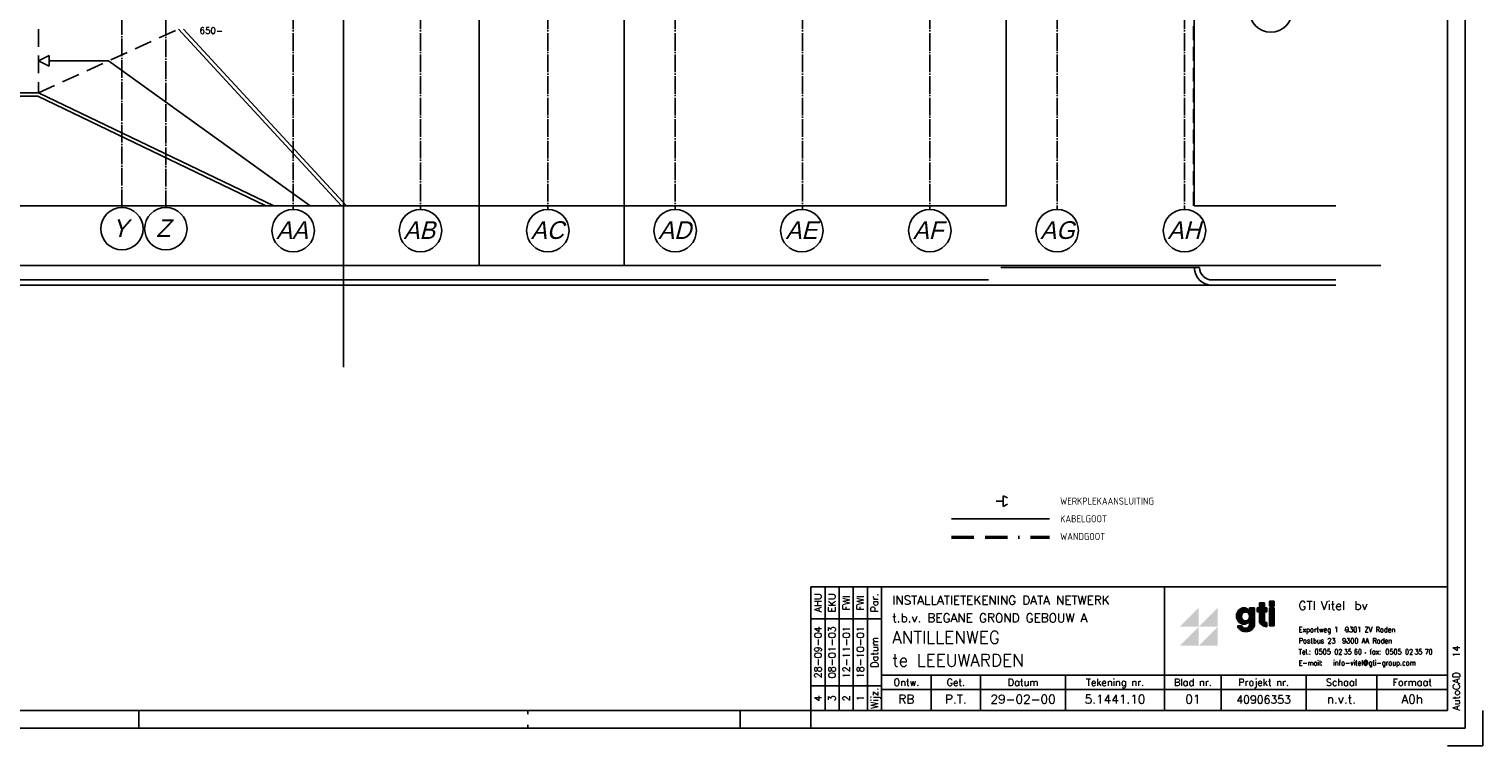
# Model space of a CAD drawing. Extents: x 0 to 1189, y 0 to 841.
# Tile 21 of 27: x 778 to 1189, y 0 to 203. Entities that reach past the tile are written whole.
import ezdxf
from ezdxf.enums import TextEntityAlignment as Align

# ---------------------------------------------------------------- set-up
doc = ezdxf.new("R2010")
doc.units = 0
doc.header["$MEASUREMENT"] = 0
doc.header["$PDSIZE"] = 2
for name, pattern in [('B0304', [6, 5, -0.5, 0, -0.5]), ('B0702', [1.171875, 0.78125, -0.390625]), ('B0704', [7.5, 5, -2.5]), ('E0002', [22.225, 6.35, -3.175, 6.35, -3.175, 0, -3.175])]:
    doc.linetypes.add(name, pattern=pattern)
doc.layers.get('0').update_dxf_attribs({"linetype": 'CONTINUOUS'})
doc.layers.get('DEFPOINTS').update_dxf_attribs({"linetype": 'CONTINUOUS'})
for name, color, linetype in [('GOTEN', 3, 'CONTINUOUS'), ('GREEN', 3, 'CONTINUOUS'), ('TEXT20', 4, 'CONTINUOUS'), ('VITELDATA', 1, 'CONTINUOUS')]:
    doc.layers.add(name, color=color, linetype=linetype)
doc.styles.add('LOGO', font='SIMPLEX')
doc.styles.add('ROMANSCURSIEF', font='romans.shx', dxfattribs={"oblique": 15, "height": 300})
doc.styles.get("Standard").update_dxf_attribs({"font": 'ISO'})
doc.styles.add('STYLE1', font='b-gbp', dxfattribs={"oblique": 15})

# ---------------------------------------------------------------- blocks, each defined once
blk = doc.blocks.new('FOR002')
for p, q in [((0, 35), (-180, 35)), ((-180, 35), (-180, 0)), ((-164, 35), (-164, 0)), ((-160, 35), (-160, 0)), ((-80, 35), (-80, 0)), ((-160, 26), (-180, 26)), ((-160, 10), (0, 10)), ((-146, 10), (-146, 0)), ((-132, 10), (-132, 0)), ((-108, 10), (-108, 0)), ((-64, 10), (-64, 0)), ((-40, 10), (-40, 0)), ((-20, 10), (-20, 0)), ((-180, 7), (-160, 7)), ((-160, 6), (0, 6))]:
    blk.add_line(p, q)
at = {"color": 4}
for p, q in [((-176, 35), (-176, 0)), ((-172, 35), (-172, 0)), ((-168, 35), (-168, 0))]:
    blk.add_line(p, q, dxfattribs=at)
at = {"color": 4, "style": 'LOGO'}
for s, p in [('Par.', (-161, 30.5)), ('Datum', (-161, 16.5)), ('Wijz.', (-161, 3.5))]:
    blk.add_text(s, height=2, rotation=90, dxfattribs=at).set_placement(p, align=Align.CENTER)
for s, p in [('Ontw.', (-153, 7)), ('Get.', (-139, 7)), ('Datum', (-120, 7)), ('Tekening nr.', (-94, 7)), ('Blad nr.', (-72, 7)), ('Projekt nr.', (-52, 7)), ('Schaal', (-30, 7)), ('Formaat', (-10, 7))]:
    blk.add_text(s, height=2, dxfattribs=at).set_placement(p, align=Align.CENTER)
blk.add_text('AutoCAD', height=2, rotation=90, dxfattribs=at).set_placement((3.5, 0))
for tag, p in [('PAR4', (-177, 30.5)), ('PAR3', (-173, 30.5)), ('PAR2', (-169, 30.5)), ('PAR1', (-165, 30.5)), ('DAT4', (-177, 16.5)), ('DAT3', (-173, 16.5)), ('DAT2', (-169, 16.5)), ('DAT1', (-165, 16.5)), ('WIJZ4', (-177, 3.5)), ('WIJZ3', (-173, 3.5)), ('WIJZ2', (-169, 3.5)), ('WIJZ1', (-165, 3.5))]:
    blk.add_attdef(tag, text='', height=2, rotation=90, dxfattribs=at).set_placement(p, align=Align.CENTER)
for tag, p in [('TITEL1', (-157, 30)), ('TITEL2', (-157, 25))]:
    blk.add_attdef(tag, p, '', height=2.5, dxfattribs=at)
at = {"style": 'LOGO'}
for tag, p in [('PROJEKT', (-157, 19)), ('PLAATS', (-157, 12.5))]:
    blk.add_attdef(tag, p, '', height=3.5, dxfattribs=at)
at = {"color": 4, "style": 'LOGO'}
blk.add_attdef('REL', (3.5, 15), '', height=2, rotation=90, dxfattribs=at)
for tag, p in [('ONTW', (-153, 2)), ('GET', (-139, 2)), ('DATUM', (-120, 2)), ('TEK', (-94, 2)), ('BLAD', (-72, 2)), ('PROJEKT', (-52, 2)), ('SCHAAL', (-30, 2)), ('FOR', (-10, 2))]:
    blk.add_attdef(tag, text='', height=2.5, dxfattribs=at).set_placement(p, align=Align.CENTER)
blk = doc.blocks.new('$DAT003')
for p, q in [((0, 0), (2, 0)), ((3.2, 0.9), (2, 1.5)), ((2, -1.5), (2, 1.5)), ((3.2, -0.9), (2, -1.5))]:
    blk.add_line(p, q)
blk = doc.blocks.new('FORA0H')
at = {"color": 4}
for p, q in [((1184, 5), (1184, 836)), ((919, 9), (919, 10)), ((1189, 0), (1189, 10)), ((20, 5), (1184, 5)), ((919, 5), (919, 6)), ((1179, 0), (1189, 0))]:
    blk.add_line(p, q, dxfattribs=at)
at = {"color": 6}
for p, q in [((1179, 10), (1179, 831)), ((25, 10), (1179, 10))]:
    blk.add_line(p, q, dxfattribs=at)
at = {"color": 7}
for p, q in [((809, 5), (809, 10)), ((979, 5), (979, 10)), ((999, 5), (999, 10))]:
    blk.add_line(p, q, dxfattribs=at)
blk = doc.blocks.new('*X47')
at = {"color": 0}
for p, q in [((147.94, 55.61), (147.94, 59.59)), ((148.12, 55.5), (148.12, 59.7)), ((148.31, 58.2), (148.31, 59.78)), ((148.5, 58.47), (148.5, 59.84)), ((148.69, 58.64), (148.69, 59.88)), ((148.88, 58.76), (148.88, 59.9)), ((149.06, 58.84), (149.06, 59.9)), ((149.25, 58.88), (149.25, 59.88)), ((149.44, 58.9), (149.44, 59.84)), ((149.62, 58.89), (149.62, 59.78)), ((149.81, 58.84), (149.81, 59.69)), ((150, 58.76), (150, 59.58)), ((150.75, 53.4), (150.75, 59.9)), ((150.94, 53.5), (150.94, 59.9)), ((151.12, 53.63), (151.12, 59.9)), ((151.31, 53.78), (151.31, 59.9)), ((151.5, 53.97), (151.5, 59.9)), ((151.69, 54.22), (151.69, 59.9)), ((151.88, 54.6), (151.88, 59.9)), ((147, 56.89), (147, 58.31)), ((147.19, 56.43), (147.19, 58.77)), ((147.38, 56.13), (147.38, 59.07)), ((147.56, 55.91), (147.56, 59.29)), ((147.75, 55.74), (147.75, 59.46)), ((148.31, 55.42), (148.31, 56.76)), ((148.5, 55.36), (148.5, 56.49)), ((148.69, 55.32), (148.69, 56.32)), ((148.88, 55.3), (148.88, 56.2)), ((149.06, 55.3), (149.06, 56.12)), ((149.25, 55.32), (149.25, 56.08)), ((149.44, 55.36), (149.44, 56.06)), ((149.62, 55.42), (149.62, 56.07)), ((149.81, 55.51), (149.81, 56.12)), ((150, 55.62), (150, 56.2)), ((150.19, 58.64), (150.19, 59.45)), ((150.19, 55.75), (150.19, 56.32)), ((150.38, 58.47), (150.38, 59.27)), ((150.38, 55.93), (150.38, 56.49)), ((150.56, 58.21), (150.56, 59.05)), ((150.56, 56.15), (150.56, 56.75)), ((147.38, 54.32), (147.38, 54.62)), ((147.56, 54.04), (147.56, 54.62)), ((147.75, 53.83), (147.75, 54.62)), ((147.94, 53.67), (147.94, 54.62)), ((148.12, 53.54), (148.12, 54.62)), ((148.31, 53.43), (148.31, 54.55)), ((148.5, 53.35), (148.5, 54.3)), ((148.69, 53.28), (148.69, 54.14)), ((148.88, 53.22), (148.88, 54.03)), ((149.06, 53.18), (149.06, 53.96)), ((149.25, 53.16), (149.25, 53.91)), ((149.44, 53.14), (149.44, 53.9)), ((149.62, 53.14), (149.62, 53.91)), ((149.81, 53.15), (149.81, 53.95)), ((150, 53.17), (150, 54.03)), ((150.19, 53.21), (150.19, 54.14)), ((150.38, 53.26), (150.38, 54.3)), ((150.56, 53.32), (150.56, 54.54))]:
    blk.add_line(p, q, dxfattribs=at)
blk = doc.blocks.new('*X48')
at = {"color": 0}
for p, q in [((152.44, 58.9), (152.44, 59.9)), ((152.62, 58.9), (152.62, 59.9)), ((152.81, 58.9), (152.81, 59.9)), ((153, 58.9), (153, 59.9)), ((153.19, 55.82), (153.19, 61.34)), ((153.38, 55.43), (153.38, 61.34)), ((153.56, 55.2), (153.56, 61.34)), ((153.75, 55.04), (153.75, 61.34)), ((153.94, 54.91), (153.94, 61.34)), ((154.12, 54.81), (154.12, 61.34)), ((154.31, 54.73), (154.31, 61.34)), ((154.5, 58.9), (154.5, 59.9)), ((154.69, 58.9), (154.69, 59.9)), ((154.88, 58.9), (154.88, 59.9)), ((155.06, 58.9), (155.06, 59.9)), ((154.5, 54.67), (154.5, 55.86)), ((154.69, 54.63), (154.69, 55.71)), ((154.88, 54.6), (154.88, 55.63)), ((155.06, 54.58), (155.06, 55.59))]:
    blk.add_line(p, q, dxfattribs=at)
blk = doc.blocks.new('*X49')
at = {"color": 0}
for p, q in [((156.1875, 60.58), (156.1875, 61.82)), ((156.1875, 54.82), (156.1875, 59.9)), ((156.375, 60.58), (156.375, 61.82)), ((156.375, 54.82), (156.375, 59.9)), ((156.5625, 60.58), (156.5625, 61.82)), ((156.5625, 54.82), (156.5625, 59.9)), ((156.75, 60.58), (156.75, 61.82)), ((156.75, 54.82), (156.75, 59.9)), ((156.9375, 60.58), (156.9375, 61.82)), ((156.9375, 54.82), (156.9375, 59.9)), ((157.125, 60.58), (157.125, 61.82)), ((157.125, 54.82), (157.125, 59.9))]:
    blk.add_line(p, q, dxfattribs=at)
blk = doc.blocks.new('LOG027')
at = {"color": 4}
for p, q in [((23.99, 17.1), (23.99, 16.24)), ((23.99, 17.1), (23.99, 16.24)), ((23.99, 17.1), (25.38, 17.1)), ((24.09, 17), (24.09, 15.9)), ((24.09, 17), (25.29, 17)), ((25.29, 17), (25.29, 12.46)), ((25.38, 17.1), (25.38, 12.46)), ((26.1, 17.1), (26.1, 15.94)), ((26.1, 17.1), (26.79, 17.1)), ((26.2, 17), (26.2, 16.04)), ((26.2, 17), (26.89, 17)), ((26.79, 18.49), (26.79, 17.1)), ((26.79, 18.49), (28.19, 18.49)), ((26.89, 18.4), (26.89, 17)), ((26.89, 18.4), (28.09, 18.4)), ((28.09, 18.4), (28.09, 17)), ((28.09, 17), (28.79, 17)), ((28.19, 18.49), (28.19, 17.1)), ((28.19, 17.1), (28.88, 17.1)), ((28.79, 17), (28.79, 16.04)), ((28.88, 17.1), (28.88, 15.94)), ((29.58, 18.96), (30.97, 18.96)), ((29.58, 18.96), (29.58, 17.56)), ((29.58, 17.56), (30.97, 17.56)), ((29.58, 17.1), (29.58, 11.99)), ((29.58, 17.1), (30.97, 17.1)), ((29.68, 18.86), (30.88, 18.86)), ((29.68, 18.86), (29.68, 17.66)), ((29.68, 17.66), (30.88, 17.66)), ((29.68, 17), (29.68, 12.09)), ((29.68, 17), (30.88, 17)), ((30.88, 18.86), (30.88, 17.66)), ((30.88, 17), (30.88, 12.09)), ((30.97, 18.96), (30.97, 17.56)), ((30.97, 17.1), (30.97, 11.99)), ((23.99, 13.32), (23.99, 12.46)), ((24.09, 13.66), (24.09, 12.46)), ((26.1, 15.94), (26.79, 15.94)), ((26.2, 16.04), (26.89, 16.04)), ((26.79, 15.94), (26.79, 13.39)), ((26.89, 16.04), (26.89, 13.39)), ((28.09, 16.04), (28.09, 13.39)), ((28.09, 16.04), (28.79, 16.04)), ((28.19, 15.94), (28.19, 13.39)), ((28.19, 15.94), (28.88, 15.94)), ((28.79, 12.83), (28.79, 11.86)), ((28.88, 12.92), (28.88, 11.76)), ((20.57, 11.99), (21.77, 11.99)), ((20.7, 11.9), (21.7, 11.9)), ((29.58, 11.99), (30.97, 11.99)), ((29.68, 12.09), (30.88, 12.09))]:
    blk.add_line(p, q, dxfattribs=at)
for points in [[(22.36, 17.1, 0.108254), (21.58, 16.93, 0.102013), (20.89, 16.42, 0.094273), (20.44, 15.68, 0.089446), (20.28, 14.78, 0.089446), (20.44, 13.88, 0.094273), (20.89, 13.14, 0.102013), (21.58, 12.63, 0.108254), (22.36, 12.46, 0.108254), (23.15, 12.63, 0.102013), (23.84, 13.14, 0.025227), (23.99, 13.32, 0.089446)], [(22.36, 17, 0.108254), (21.62, 16.84, 0.102013), (20.96, 16.36, 0.094273), (20.53, 15.64, 0.089446), (20.37, 14.78, 0.089446), (20.53, 13.91, 0.094273), (20.96, 13.2, 0.102013), (21.62, 12.72, 0.108254), (22.36, 12.55, 0.108254), (23.11, 12.72, 0.102013), (23.77, 13.2, 0.062444), (24.09, 13.66, 0.025227)], [(23.99, 16.24, 0.025227), (23.84, 16.42, 0.102013), (23.15, 16.93, 0.108254), (22.36, 17.1, 0.108254)], [(24.09, 15.9, 0.062444), (23.77, 16.36, 0.102013), (23.11, 16.84, 0.108254), (22.36, 17, 0.108254)], [(20.57, 11.99, 0.047333), (20.69, 11.67, 0.103369), (21.22, 10.98, 0.092126), (22, 10.53, 0.085497), (22.95, 10.37, 0.085497), (23.89, 10.53, 0.092126), (24.67, 10.98, 0.103369), (25.2, 11.67, 0.113017), (25.38, 12.46, 0.113017)], [(20.7, 11.9, 0.02861), (20.77, 11.72, 0.103369), (21.28, 11.05, 0.092126), (22.03, 10.62, 0.085497), (22.95, 10.46, 0.085497), (23.86, 10.62, 0.092126), (24.61, 11.05, 0.103369), (25.12, 11.72, 0.113017), (25.29, 12.46, 0.113017)], [(21.7, 11.9, 0.08091), (21.94, 11.57, 0.098491), (22.35, 11.3, 0.098491), (22.83, 11.2, 0.098491), (23.31, 11.3, 0.098491), (23.72, 11.57, 0.098491), (23.99, 11.98, 0.098491), (24.09, 12.46, 0.098491)], [(21.77, 11.99, 0.093743), (22.01, 11.64, 0.098491), (22.38, 11.38, 0.098491), (22.83, 11.3, 0.098491), (23.27, 11.38, 0.098491), (23.65, 11.64, 0.098491), (23.9, 12.01, 0.098491), (23.99, 12.46, 0.098491)], [(26.79, 13.39, 0.122953), (26.94, 12.79, 0.105488), (27.41, 12.24, 0.087567), (28.06, 11.89, 0.078075), (28.88, 11.76, 0.078075)], [(26.89, 13.39, 0.122953), (27.03, 12.83, 0.105488), (27.47, 12.31, 0.087567), (28.09, 11.98, 0.068653), (28.79, 11.86, 0.078075)], [(28.09, 13.39, 0.139889), (28.15, 13.17, 0.107118), (28.34, 12.98, 0.079812), (28.58, 12.87, 0.04611), (28.79, 12.83, 0.067459)], [(28.19, 13.39, 0.139889), (28.24, 13.22, 0.107118), (28.39, 13.06, 0.079812), (28.61, 12.96, 0.067459), (28.88, 12.92, 0.067459)]]:
    blk.add_lwpolyline(points, format="xyb", dxfattribs=at)
for points in [[(22.83, 16.04, 0.106817), (22.35, 15.93, 0.101559), (21.93, 15.63, 0.094912), (21.66, 15.19, 0.090692), (21.57, 14.66, 0.090692), (21.66, 14.13, 0.094912), (21.93, 13.69, 0.101559), (22.35, 13.39, 0.106817), (22.83, 13.29, 0.106817), (23.31, 13.39, 0.101559), (23.73, 13.69, 0.094912), (24, 14.13, 0.090692), (24.09, 14.66, 0.090692), (24, 15.19, 0.094912), (23.73, 15.63, 0.101559), (23.31, 15.93, 0.106817)], [(22.83, 15.94, 0.106817), (22.39, 15.84, 0.101559), (22, 15.57, 0.094912), (21.75, 15.16, 0.090692), (21.66, 14.66, 0.090692), (21.75, 14.17, 0.094912), (22, 13.76, 0.101559), (22.39, 13.48, 0.106817), (22.83, 13.39, 0.106817), (23.27, 13.48, 0.101559), (23.65, 13.76, 0.094912), (23.91, 14.17, 0.090692), (24, 14.66, 0.090692), (23.91, 15.16, 0.094912), (23.65, 15.57, 0.101559), (23.27, 15.84, 0.106817)]]:
    blk.add_lwpolyline(points, format="xyb", close=True, dxfattribs=at)
at = {"color": 4, "const_width": 0.25}
for points in [[(50.88, 10.75, 1), (51.12, 10.75, 1)], [(51.38, 7.5, 1), (51.62, 7.5, 1)], [(56.59, 4.35, 1), (56.84, 4.35, 1)]]:
    blk.add_lwpolyline(points, format="xyb", close=True, dxfattribs=at)
at = {"color": 1}
for points in [[(4.28, 11.76), (9.62, 11.76), (9.62, 17.1)], [(9.62, 11.76), (14.96, 17.1), (14.96, 11.76)], [(4.28, 6.42), (9.62, 11.76), (9.62, 6.42)], [(9.62, 6.42), (14.96, 11.76), (14.96, 6.42)]]:
    blk.add_solid(points, dxfattribs=at)
at = {"color": 2, "xscale": 0.9672711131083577, "yscale": 0.9672711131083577, "zscale": 0.9672711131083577}
for name, p in [('*X47', (-121.72, -40.94)), ('*X48', (-121.24, -40.94)), ('*X49', (-121.24, -40.94))]:
    blk.add_blockref(name, p, dxfattribs=at)
at = {"color": 7, "style": 'LOGO'}
for s, p in [('GTI', (37.81, 16.5)), ('Vitel', (44.11, 16.5)), ('bv', (53.61, 16.5))]:
    blk.add_text(s, height=2.5, dxfattribs=at).set_placement(p)
at = {"color": 4, "style": 'LOGO', "width": 0.9}
for s, height, p in [('Exportweg 1  9301 ZV Roden', 1.5, (37.88, 10.18)), ('Postbus 23  9300 AA Roden', 1.5, (37.88, 7.03)), ('Tel.:', 1.451, (37.88, 3.93)), ('0505', 1.5, (42.34, 3.93)), ('02', 1.451, (47.96, 3.92)), ('35', 1.451, (50.61, 3.92)), ('60', 1.451, (53.48, 3.92)), ('fax:', 1.451, (57.88, 3.93)), ('0505', 1.5, (62.34, 3.93)), ('02', 1.451, (67.96, 3.92)), ('35', 1.451, (70.61, 3.92)), ('70', 1.451, (73.48, 3.92)), ('E-mail:', 1.451, (37.88, 0.78)), ('info-vitel@gti-group.com', 1.5, (47.59, 0.78))]:
    blk.add_text(s, height=height, dxfattribs=at).set_placement(p)

msp = doc.modelspace()

# ---------------------------------------------------------------- linework, layer by layer
at = {"color": 8, "linetype": 'B0304'}
for p, q in [((804.24, 152.47), (804.24, 773.28)), ((816.64, 773.28), (816.64, 152.37)), ((852.64, 506.73), (852.64, 151.83)), ((888.64, 506.73), (888.64, 151.83)), ((924.64, 506.73), (924.64, 151.83)), ((960.64, 506.73), (960.64, 151.83)), ((996.64, 506.73), (996.64, 151.83)), ((1032.64, 506.73), (1032.64, 151.83)), ((1068.64, 506.73), (1068.64, 151.83)), ((1104.64, 506.73), (1104.64, 151.83))]:
    msp.add_line(p, q, dxfattribs=at)
at = {"color": 8}
for p, q in [((905.24, 555.97), (905.24, 135.97)), ((946.24, 135.97), (946.24, 555.97)), ((866.88, 527.23), (866.88, 107.23)), ((1107.41, 310.81), (1107.41, 152.88)), ((1054.19, 205.88), (1054.19, 152.88)), ((820.27, 202.88), (866.35, 152.88)), ((821.64, 202.87), (867.71, 152.88)), ((783.64, 195.37), (780.64, 193.87)), ((780.64, 193.87), (783.64, 192.37)), ((783.64, 193.87), (783.64, 195.37)), ((783.64, 193.87), (800.46, 193.87)), ((783.64, 192.37), (783.64, 193.87)), ((800.46, 193.87), (857.46, 152.88)), ((708.64, 184.87), (780.64, 184.87)), ((708.87, 183.87), (780.41, 183.87)), ((844.91, 152.88), (780.41, 183.87)), ((847.22, 152.88), (780.64, 184.87)), ((480.24, 152.88), (924.14, 152.88)), ((867.71, 152.88), (844.91, 152.88)), ((924.14, 152.88), (1054.19, 152.88)), ((1107.41, 152.88), (1147.41, 152.88)), ((649.24, 135.97), (946.24, 135.97)), ((905.24, 135.97), (1160.16, 135.97)), ((157.44, 131.88), (1049.19, 131.88)), ((1052.69, 135.38), (1108.91, 135.38)), ((1112.41, 131.88), (1147.41, 131.88)), ((28.31, 130.38), (1147.41, 130.38))]:
    msp.add_line(p, q, dxfattribs=at)
at = {"color": 8, "linetype": 'B0702', "ltscale": 5}
msp.add_line((1107.17, 152.88), (1107.17, 311.81), dxfattribs=at)
at = {"color": 8, "linetype": 'B0704'}
for p, q in [((780.64, 184.87), (820.28, 202.87)), ((780.64, 202.87), (780.64, 184.87))]:
    msp.add_line(p, q, dxfattribs=at)
at = {"color": 8}
for centre in [(1129.04, 207.98), (804.24, 146.37), (816.64, 146.37), (852.64, 145.83), (888.64, 145.83), (924.64, 145.83), (960.64, 145.83), (996.44, 145.83), (1032.64, 145.83), (1068.64, 145.83), (1104.64, 145.83)]:
    msp.add_circle(centre, 6, dxfattribs=at)
for radius in [5, 3.5]:
    msp.add_arc((1112.41, 135.38), radius, 180, 270, dxfattribs=at)
at = {"layer": 'DEFPOINTS', "color": 0, "linetype": 'ByBlock'}
for p in [(804.24, 179.54), (816.64, 179.54), (816.64, 179.54), (852.64, 179.54), (852.64, 179.54), (888.64, 179.54), (888.64, 179.54), (960.64, 179.54), (960.64, 179.54), (996.64, 179.54), (996.64, 179.54), (1032.64, 179.54), (1032.64, 179.54), (1068.64, 179.54), (1068.64, 179.54), (1104.64, 179.54), (804.24, 167.63), (804.24, 160.42), (816.64, 160.42), (852.64, 160.42), (888.64, 160.42), (960.64, 160.42), (996.64, 160.42), (1032.64, 160.42), (1068.64, 160.42), (1104.64, 160.42)]:
    msp.add_point(p, dxfattribs=at)
at = {"layer": 'GOTEN', "linetype": 'E0002'}
for p, q in [((1038.73, 59.29), (1066.51, 59.29)), ((1038.73, 58.79), (1066.51, 58.79))]:
    msp.add_line(p, q, dxfattribs=at)
at = {"layer": 'GREEN'}
msp.add_line((1038.73, 64.29), (1066.51, 64.29), dxfattribs=at)

# ---------------------------------------------------------------- block references
for name, p in [('FORA0H', (0, 0)), ('LOG027', (1099.05, 21.99))]:
    msp.add_blockref(name, p)
ref = msp.add_blockref('FOR002', (1179, 10))
ref.add_attrib('ONTW', 'RB', dxfattribs={"color": 4, "height": 2.5, "style": 'LOGO'}).set_placement((1026, 12), align=Align.CENTER)
ref.add_attrib('GET', 'P.T.', dxfattribs={"color": 4, "height": 2.5, "style": 'LOGO'}).set_placement((1040, 12), align=Align.CENTER)
ref.add_attrib('DATUM', '29-02-00', dxfattribs={"color": 4, "height": 2.5, "style": 'LOGO'}).set_placement((1059, 12), align=Align.CENTER)
ref.add_attrib('TEK', '5.1441.10', dxfattribs={"color": 4, "height": 2.5, "style": 'LOGO'}).set_placement((1085, 12), align=Align.CENTER)
ref.add_attrib('BLAD', '01', dxfattribs={"color": 4, "height": 2.5, "style": 'LOGO'}).set_placement((1107, 12), align=Align.CENTER)
ref.add_attrib('PROJEKT', '40906353', dxfattribs={"color": 4, "height": 2.25, "style": 'LOGO'}).set_placement((1127, 12), align=Align.CENTER)
ref.add_attrib('SCHAAL', 'n.v.t.', dxfattribs={"color": 4, "height": 2.5, "style": 'LOGO'}).set_placement((1149, 12), align=Align.CENTER)
ref.add_attrib('FOR', 'A0h', dxfattribs={"color": 4, "height": 2.5, "style": 'LOGO'}).set_placement((1169, 12), align=Align.CENTER)
ref.add_attrib('TITEL1', 'INSTALLATIETEKENING DATA NETWERK', (1022, 40), dxfattribs={"color": 4, "height": 2.5, "style": 'LOGO'})
ref.add_attrib('TITEL2', 't.b.v. BEGANE GROND GEBOUW A', (1022, 35), dxfattribs={"color": 4, "height": 2.5, "style": 'LOGO'})
ref.add_attrib('PROJEKT', 'ANTILLENWEG', (1022, 29), dxfattribs={"height": 3.5, "style": 'LOGO'})
ref.add_attrib('PLAATS', 'te LEEUWARDEN', (1022, 22.5), dxfattribs={"height": 3.5, "style": 'LOGO'})
ref.add_attrib('WIJZ1', '1', dxfattribs={"color": 4, "height": 2, "rotation": 90, "style": 'LOGO'}).set_placement((1014, 13.5), align=Align.CENTER)
ref.add_attrib('DAT1', '18-10-01', dxfattribs={"color": 4, "height": 2, "rotation": 90, "style": 'LOGO'}).set_placement((1014, 26.5), align=Align.CENTER)
ref.add_attrib('PAR1', 'FWI', dxfattribs={"color": 4, "height": 2, "rotation": 90, "style": 'LOGO'}).set_placement((1014, 40.5), align=Align.CENTER)
ref.add_attrib('WIJZ2', '2', dxfattribs={"color": 4, "height": 2, "rotation": 90, "style": 'LOGO'}).set_placement((1010, 13.5), align=Align.CENTER)
ref.add_attrib('DAT2', '12-11-01', dxfattribs={"color": 4, "height": 2, "rotation": 90, "style": 'LOGO'}).set_placement((1010, 26.5), align=Align.CENTER)
ref.add_attrib('PAR2', 'FWI', dxfattribs={"color": 4, "height": 2, "rotation": 90, "style": 'LOGO'}).set_placement((1010, 40.5), align=Align.CENTER)
ref.add_attrib('WIJZ3', '3', dxfattribs={"color": 4, "height": 2, "rotation": 90, "style": 'LOGO'}).set_placement((1006, 13.5), align=Align.CENTER)
ref.add_attrib('DAT3', '08-01-03', dxfattribs={"color": 4, "height": 2, "rotation": 90, "style": 'LOGO'}).set_placement((1006, 26.5), align=Align.CENTER)
ref.add_attrib('PAR3', 'EKU', dxfattribs={"color": 4, "height": 2, "rotation": 90, "style": 'LOGO'}).set_placement((1006, 40.5), align=Align.CENTER)
ref.add_attrib('WIJZ4', '4', dxfattribs={"color": 4, "height": 2, "rotation": 90, "style": 'LOGO'}).set_placement((1002, 13.5), align=Align.CENTER)
ref.add_attrib('DAT4', '28-09-04', dxfattribs={"color": 4, "height": 2, "rotation": 90, "style": 'LOGO'}).set_placement((1002, 26.5), align=Align.CENTER)
ref.add_attrib('PAR4', 'AHU', dxfattribs={"color": 4, "height": 2, "rotation": 90, "style": 'LOGO'}).set_placement((1002, 40.5), align=Align.CENTER)
ref.add_attrib('REL', '14', (1182.5, 25), dxfattribs={"color": 4, "height": 2, "rotation": 90, "style": 'LOGO'})
at = {"layer": 'VITELDATA'}
msp.add_blockref('$DAT003', (1051.41, 69.29), dxfattribs=at)

# ---------------------------------------------------------------- texts
at = {"color": 8, "style": 'ROMANSCURSIEF'}
msp.add_text('650-', height=1.8, dxfattribs=at).set_placement((826.18, 201.54))
at = {"color": 8, "style": 'STYLE1', "oblique": 15}
for s, p in [('Y', (801.48, 142.52)), ('Z', (813.88, 142.52)), ('AA', (847.86, 141.98)), ('AB', (883.86, 141.98)), ('AC', (919.86, 141.98)), ('AD', (955.86, 141.98)), ('AE', (991.86, 141.98)), ('AF', (1027.86, 141.98)), ('AG', (1063.86, 141.98)), ('AH', (1099.86, 141.98))]:
    msp.add_text(s, height=5, dxfattribs=at).set_placement(p, align=Align.BOTTOM_LEFT)
at = {"layer": 'TEXT20'}
for s, p in [('WERKPLEKAANSLUITING', (1069.48, 69.29)), ('KABELGOOT', (1069.48, 64.29)), ('WANDGOOT', (1069.48, 59.29))]:
    msp.add_text(s, height=2, dxfattribs=at).set_placement(p, align=Align.MIDDLE_LEFT)

doc.saveas('drawing.dxf')
